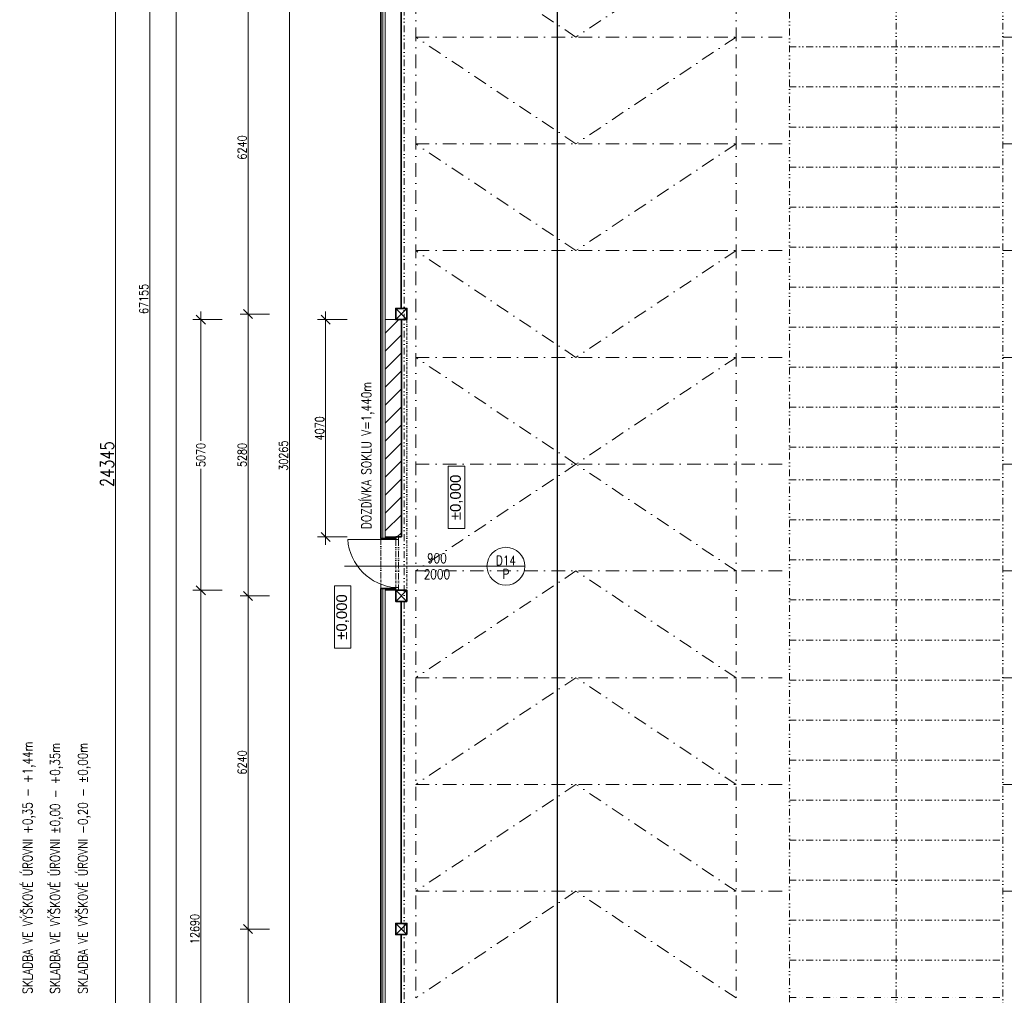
# Model space of a CAD drawing. Header units: millimetres. Extents: x -485339 to 350584, y -1189936 to 0.
# Tile 70 of 256: x -283154 to -264717, y -1039545 to -1021269. Entities that reach past the tile are written whole.
import ezdxf
from ezdxf.enums import TextEntityAlignment as Align

# ---------------------------------------------------------------- set-up
doc = ezdxf.new("R2010")
doc.units = ezdxf.units.MM
doc.header["$LTSCALE"] = 10
for name, pattern in [('ACAD_ISO12W100', [21, 12, -3, 0, -3, 0, -3]), ('DASHDOT', [25.4, 12.7, -6.35, 0, -6.35]), ('DĚLICÍ2', [15.875, 6.35, -3.175, 0, -3.175, 0, -3.175])]:
    doc.linetypes.add(name, pattern=pattern)
doc.layers.get('Defpoints').update_dxf_attribs({"color": 201})
for name, color, linetype, lineweight in [('N_dveře', 10, 'Continuous', 18), ('N_kóty', 10, 'Continuous', 18), ('N_popis', 10, 'Continuous', 18), ('N_popis_otvory', 10, 'Continuous', 18), ('N_čáry_nad', 10, 'DĚLICÍ2', 18), ('N_čáry_obrys', 10, 'Continuous', 35), ('N_čáry_obrys_sokl', 5, 'Continuous', 35), ('N_čáry_obv.plášt', 212, 'Continuous', 18), ('N_čáry_plné', 10, 'Continuous', 18), ('St_kóty', 132, 'Continuous', 18), ('St_sloupy_opláštění_půdorys', 25, 'Continuous', 35), ('St_čáry_nad', 250, 'DĚLICÍ2', 18), ('St_čáry_osy', 250, 'DASHDOT', 18), ('St_čáry_plné', 250, 'Continuous', 18)]:
    doc.layers.add(name, color=color, linetype=linetype, lineweight=lineweight)
doc.styles.add('1_50', font='arial.ttf', dxfattribs={"height": 100})
doc.styles.get("Standard").update_dxf_attribs({"font": 'simplex.shx', "width": 0.8})
doc.linetypes.add('IZOLACE', pattern='A,0.0001,-0.1,[134,ltypeshp.shx,S=0.1,R=0,X=-0.1,Y=0],-0.2,[134,ltypeshp.shx,S=0.1,R=180,X=0.1,Y=0],-0.1', length=0.4001)
doc.dimstyles.new('stavebníM100', dxfattribs={"dimtxt": 165, "dimasz": 170, "dimexe": 150, "dimexo": 100, "dimgap": 30, "dimtad": 1, "dimdec": 0, "dimtxsty": 'Standard', "dimblk": 'OBLIQUE', "dimcen": -2.5, "dimdle": 150, "dimclrd": 256, "dimclre": 256, "dimclrt": 256, "dimadec": 4, "dimazin": 0, "dimtfac": 1, "dimtdec": 0, "dimtmove": 2, "dimatfit": 3, "dimldrblk": 'OBLIQUE', "dimfxl": 400, "dimfxlon": 1, "dimlwd": -1, "dimlwe": -1, "dimarcsym": 0})
doc.dimstyles.new('stavebníM100_modul', dxfattribs={"dimtxt": 250, "dimasz": 200, "dimexe": 150, "dimexo": 100, "dimgap": 30, "dimtad": 1, "dimdec": 0, "dimtxsty": 'Standard', "dimblk": 'DOT', "dimcen": -2.5, "dimdle": 150, "dimclrd": 256, "dimclre": 256, "dimclrt": 256, "dimadec": 4, "dimazin": 0, "dimtfac": 1, "dimtdec": 0, "dimtmove": 2, "dimatfit": 3, "dimldrblk": 'OBLIQUE', "dimfxl": 400, "dimfxlon": 1, "dimlwd": -1, "dimlwe": -1, "dimarcsym": 0})

# ---------------------------------------------------------------- blocks, each defined once
blk = doc.blocks.new('G$C0F2906C7')
at = {"layer": 'St_sloupy_opláštění_půdorys', "ltscale": 2}
blk.add_lwpolyline([(-105, -105), (105, -105), (105, 105), (-105, 105)], close=True, dxfattribs=at)
for points in [[(-105, 105), (105, -105)], [(105, 105), (-105, -105)]]:
    blk.add_lwpolyline(points, dxfattribs=at)
blk = doc.blocks.new('*U6978')
at = {"layer": 'St_čáry_osy', "ltscale": 2}
blk.add_lwpolyline([(3000, 1000), (0, -1000), (-3000, 1000)], dxfattribs=at)
blk = doc.blocks.new('*U6977')
at = {"layer": 'Defpoints', "ltscale": 2}
for p in [(0, 0), (0, -2000), (0, -4000), (0, -6000), (0, -8000)]:
    blk.add_blockref('*U6978', p, dxfattribs=at)
blk = doc.blocks.new('*U6980')
at = {"layer": 'St_čáry_osy', "ltscale": 2}
blk.add_lwpolyline([(3000, 1000), (0, -1000), (-3000, 1000)], dxfattribs=at)
blk = doc.blocks.new('*U6979')
at = {"layer": 'Defpoints', "ltscale": 2}
for p in [(0, 0), (0, -2000), (0, -4000), (0, -6000), (0, -8000)]:
    blk.add_blockref('*U6980', p, dxfattribs=at)
blk = doc.blocks.new('*U6986')
at = {"layer": 'St_čáry_osy', "ltscale": 2}
for points in [[(-4000, 8000), (3950, 8000)], [(8050, 8000), (8959, 8000)], [(-4000, 6000), (3950, 6000)], [(8050, 6000), (8959, 6000)], [(-4000, 4000), (3950, 4000)], [(8050, 4000), (8959, 4000)], [(-4000, 2000), (3950, 2000)], [(8050, 2000), (9059, 2000)], [(-4000, 0), (3950, 0)], [(8050, 0), (9059, 0)], [(-4000, -2000), (3950, -2000)], [(8050, -2000), (9059, -2000)], [(-4000, -4000), (3950, -4000)], [(8050, -4000), (8959, -4000)], [(-4000, -6000), (3950, -6000)], [(8050, -6000), (8959, -6000)], [(-4000, -8000), (3950, -8000)], [(8050, -8000), (8959, -8000)]]:
    blk.add_lwpolyline(points, dxfattribs=at)
blk = doc.blocks.new('*U6985')
at = {"layer": 'St_čáry_osy', "ltscale": 2}
blk.add_blockref('*U6986', (0, 0), dxfattribs=at)
blk = doc.blocks.new('_OBLIQUE')
at = {"color": 0, "linetype": 'ByBlock'}
blk.add_line((-0.5, -0.5), (0.5, 0.5), dxfattribs=at)
blk = doc.blocks.new('*D7044')
at = {"layer": 'Defpoints', "color": 0}
for p in [(-279762, -1031958), (-277182, -1031958), (-277482, -1044648)]:
    blk.add_point(p, dxfattribs=at)
at = {"layer": 'St_kóty'}
for p, q in [((-279762, -1044798), (-279762, -1031808)), ((-279362, -1031958), (-279912, -1031958)), ((-279362, -1044648), (-279912, -1044648))]:
    blk.add_line(p, q, dxfattribs=at)
at = {"layer": 'St_kóty', "linetype": 'ByBlock', "xscale": 170, "yscale": 170, "zscale": 170}
for p, rotation in [((-279762, -1031958), 90), ((-279762, -1044648), 270)]:
    blk.add_blockref('_OBLIQUE', p, dxfattribs=dict(at, rotation=rotation))
at = {"layer": 'St_kóty', "insert": (-279874, -1038303), "char_height": 165, "attachment_point": 5, "rotation": 90}
blk.add_mtext('12690', dxfattribs=at)
blk = doc.blocks.new('*D7045')
at = {"layer": 'Defpoints', "color": 0}
for p in [(-279762, -1026888), (-277182, -1026888), (-277182, -1031958)]:
    blk.add_point(p, dxfattribs=at)
at = {"layer": 'St_kóty'}
for p, q in [((-279762, -1026738), (-279762, -1029160)), ((-279362, -1026888), (-279912, -1026888)), ((-279762, -1032108), (-279762, -1029685)), ((-279362, -1031958), (-279912, -1031958))]:
    blk.add_line(p, q, dxfattribs=at)
at = {"layer": 'St_kóty', "linetype": 'ByBlock', "xscale": 170, "yscale": 170, "zscale": 170}
for p, rotation in [((-279762, -1026888), 90), ((-279762, -1031958), 270)]:
    blk.add_blockref('_OBLIQUE', p, dxfattribs=dict(at, rotation=rotation))
at = {"layer": 'St_kóty', "insert": (-279762, -1029423), "char_height": 165, "attachment_point": 5, "rotation": 90}
blk.add_mtext('5070', dxfattribs=at)
blk = doc.blocks.new('*D7050')
at = {"layer": 'Defpoints', "color": 0}
for p in [(-277382, -992923), (-280222, -1044648), (-277482, -1044648)]:
    blk.add_point(p, dxfattribs=at)
at = {"layer": 'St_kóty'}
for p, q in [((-280222, -992773), (-280222, -1044798)), ((-279822, -992923), (-280372, -992923)), ((-279822, -1044648), (-280372, -1044648))]:
    blk.add_line(p, q, dxfattribs=at)
at = {"layer": 'St_kóty', "linetype": 'ByBlock', "xscale": 170, "yscale": 170, "zscale": 170}
for p, rotation in [((-280222, -992923), 90), ((-280222, -1044648), 270)]:
    blk.add_blockref('_OBLIQUE', p, dxfattribs=dict(at, rotation=rotation))
at = {"layer": 'St_kóty', "insert": (-280335, -1018785), "char_height": 165, "attachment_point": 5, "rotation": 90}
blk.add_mtext('51725', dxfattribs=at)
blk = doc.blocks.new('*D7052')
at = {"layer": 'Defpoints', "color": 0}
for p in [(-280718, -992923), (-277382, -992923), (-277482, -1060078)]:
    blk.add_point(p, dxfattribs=at)
at = {"layer": 'St_kóty'}
for p, q in [((-280718, -1060228), (-280718, -992773)), ((-280318, -992923), (-280868, -992923)), ((-280318, -1060078), (-280868, -1060078))]:
    blk.add_line(p, q, dxfattribs=at)
at = {"layer": 'St_kóty', "linetype": 'ByBlock', "xscale": 170, "yscale": 170, "zscale": 170}
for p, rotation in [((-280718, -992923), 90), ((-280718, -1060078), 270)]:
    blk.add_blockref('_OBLIQUE', p, dxfattribs=dict(at, rotation=rotation))
at = {"layer": 'St_kóty', "insert": (-280831, -1026500), "char_height": 165, "attachment_point": 5, "rotation": 90}
blk.add_mtext('67155', dxfattribs=at)
blk = doc.blocks.new('_Dot')
at = {"color": 0, "linetype": 'ByBlock', "lineweight": -2}
blk.add_line((-0.5, 0), (-1, 0), dxfattribs=at)
at = {"color": 0, "linetype": 'ByBlock', "const_width": 0.5}
blk.add_lwpolyline([(-0.25, 0, 1), (0.25, 0, 1)], format="xyb", close=True, dxfattribs=at)
blk = doc.blocks.new('*D7054')
at = {"layer": 'Defpoints', "color": 0}
for p in [(-274152, -1017422), (-281359, -1041768), (-274152, -1041768)]:
    blk.add_point(p, dxfattribs=at)
at = {"layer": 'St_kóty'}
for p, q in [((-280959, -1017422), (-281509, -1017422)), ((-281359, -1017622), (-281359, -1041568)), ((-280959, -1041768), (-281509, -1041768))]:
    blk.add_line(p, q, dxfattribs=at)
at = {"layer": 'St_kóty', "linetype": 'ByBlock', "xscale": 200, "yscale": 200, "zscale": 200}
for p, rotation in [((-281359, -1017422), 90), ((-281359, -1041768), 270)]:
    blk.add_blockref('_Dot', p, dxfattribs=dict(at, rotation=rotation))
at = {"layer": 'St_kóty', "insert": (-281514, -1029595), "char_height": 250, "attachment_point": 5, "rotation": 90}
blk.add_mtext('24345', dxfattribs=at)
blk = doc.blocks.new('*D7262')
at = {"layer": 'Defpoints', "color": 0}
for p in [(-278878, -1038303), (-277077, -1038303), (-277077, -1044543)]:
    blk.add_point(p, dxfattribs=at)
at = {"layer": 'St_kóty'}
for p, q in [((-278878, -1044693), (-278878, -1038153)), ((-278478, -1038303), (-279028, -1038303)), ((-278478, -1044543), (-279028, -1044543))]:
    blk.add_line(p, q, dxfattribs=at)
at = {"layer": 'St_kóty', "linetype": 'ByBlock', "xscale": 170, "yscale": 170, "zscale": 170}
for p, rotation in [((-278878, -1038303), 90), ((-278878, -1044543), 270)]:
    blk.add_blockref('_OBLIQUE', p, dxfattribs=dict(at, rotation=rotation))
at = {"layer": 'St_kóty', "insert": (-278990, -1041423), "char_height": 165, "attachment_point": 5, "rotation": 90}
blk.add_mtext('6240', dxfattribs=at)
blk = doc.blocks.new('*D7263')
at = {"layer": 'Defpoints', "color": 0}
for p in [(-278878, -1032063), (-277077, -1032063), (-277077, -1038303)]:
    blk.add_point(p, dxfattribs=at)
at = {"layer": 'St_kóty'}
for p, q in [((-278878, -1038453), (-278878, -1031913)), ((-278478, -1032063), (-279028, -1032063)), ((-278478, -1038303), (-279028, -1038303))]:
    blk.add_line(p, q, dxfattribs=at)
at = {"layer": 'St_kóty', "linetype": 'ByBlock', "xscale": 170, "yscale": 170, "zscale": 170}
for p, rotation in [((-278878, -1032063), 90), ((-278878, -1038303), 270)]:
    blk.add_blockref('_OBLIQUE', p, dxfattribs=dict(at, rotation=rotation))
at = {"layer": 'St_kóty', "insert": (-278990, -1035183), "char_height": 165, "attachment_point": 5, "rotation": 90}
blk.add_mtext('6240', dxfattribs=at)
blk = doc.blocks.new('*D7264')
at = {"layer": 'Defpoints', "color": 0}
for p in [(-278878, -1026783), (-277077, -1026783), (-277077, -1032063)]:
    blk.add_point(p, dxfattribs=at)
at = {"layer": 'St_kóty'}
for p, q in [((-278878, -1032213), (-278878, -1026633)), ((-278478, -1026783), (-279028, -1026783)), ((-278478, -1032063), (-279028, -1032063))]:
    blk.add_line(p, q, dxfattribs=at)
at = {"layer": 'St_kóty', "linetype": 'ByBlock', "xscale": 170, "yscale": 170, "zscale": 170}
for p, rotation in [((-278878, -1026783), 90), ((-278878, -1032063), 270)]:
    blk.add_blockref('_OBLIQUE', p, dxfattribs=dict(at, rotation=rotation))
at = {"layer": 'St_kóty', "insert": (-278990, -1029423), "char_height": 165, "attachment_point": 5, "rotation": 90}
blk.add_mtext('5280', dxfattribs=at)
blk = doc.blocks.new('*D7265')
at = {"layer": 'Defpoints', "color": 0}
for p in [(-278878, -1020543), (-277077, -1020543), (-277077, -1026783)]:
    blk.add_point(p, dxfattribs=at)
at = {"layer": 'St_kóty'}
for p, q in [((-278878, -1026933), (-278878, -1020393)), ((-278478, -1020543), (-279028, -1020543)), ((-278478, -1026783), (-279028, -1026783))]:
    blk.add_line(p, q, dxfattribs=at)
at = {"layer": 'St_kóty', "linetype": 'ByBlock', "xscale": 170, "yscale": 170, "zscale": 170}
for p, rotation in [((-278878, -1020543), 90), ((-278878, -1026783), 270)]:
    blk.add_blockref('_OBLIQUE', p, dxfattribs=dict(at, rotation=rotation))
at = {"layer": 'St_kóty', "insert": (-278990, -1023663), "char_height": 165, "attachment_point": 5, "rotation": 90}
blk.add_mtext('6240', dxfattribs=at)
blk = doc.blocks.new('*D7309')
at = {"layer": 'Defpoints', "color": 0}
for p in [(-278103, -1014303), (-276393, -1014303), (-276493, -1044568)]:
    blk.add_point(p, dxfattribs=at)
at = {"layer": 'N_kóty'}
for p, q in [((-278103, -1044718), (-278103, -1014153)), ((-277703, -1014303), (-278253, -1014303)), ((-277703, -1044568), (-278253, -1044568))]:
    blk.add_line(p, q, dxfattribs=at)
at = {"layer": 'N_kóty', "linetype": 'ByBlock', "xscale": 170, "yscale": 170, "zscale": 170}
for p, rotation in [((-278103, -1014303), 90), ((-278103, -1044568), 270)]:
    blk.add_blockref('_OBLIQUE', p, dxfattribs=dict(at, rotation=rotation))
at = {"layer": 'N_kóty', "insert": (-278216, -1029435), "char_height": 165, "attachment_point": 5, "rotation": 90}
blk.add_mtext('30265', dxfattribs=at)
blk = doc.blocks.new('*D7310')
at = {"layer": 'Defpoints', "color": 0}
for p in [(-276313, -1026888), (-277425, -1030958), (-276313, -1030958)]:
    blk.add_point(p, dxfattribs=at)
at = {"layer": 'N_kóty'}
for p, q in [((-277425, -1026738), (-277425, -1031108)), ((-277025, -1026888), (-277575, -1026888)), ((-277025, -1030958), (-277575, -1030958))]:
    blk.add_line(p, q, dxfattribs=at)
at = {"layer": 'N_kóty', "linetype": 'ByBlock', "xscale": 170, "yscale": 170, "zscale": 170}
for p, rotation in [((-277425, -1026888), 90), ((-277425, -1030958), 270)]:
    blk.add_blockref('_OBLIQUE', p, dxfattribs=dict(at, rotation=rotation))
at = {"layer": 'N_kóty', "insert": (-277537, -1028923), "char_height": 165, "attachment_point": 5, "rotation": 90}
blk.add_mtext('4070', dxfattribs=at)
blk = doc.blocks.new('G$CF626FB6D')
at = {"layer": 'N_čáry_nad', "linetype": 'ByBlock', "ltscale": 2}
for p, q in [((-4050, 0), (-4050, -36237.5)), ((-50, -36237.5), (-50, 0)), ((-50, -55), (-4050, -55)), ((-4050, -20055), (-50, -20055)), ((-4050, -20750), (-50, -20750)), ((-4050, -21445), (-50, -21445)), ((-4050, -22140), (-50, -22140)), ((-4050, -22835), (-50, -22835)), ((-4050, -23530), (-50, -23530)), ((-4050, -24225), (-50, -24225)), ((-4050, -25670), (-50, -25670)), ((-4050, -26365), (-50, -26365)), ((-4050, -27060), (-50, -27060)), ((-4050, -27755), (-50, -27755)), ((-4050, -28450), (-50, -28450)), ((-4050, -29145), (-50, -29145)), ((-4050, -29840), (-50, -29840)), ((-4050, -31285), (-50, -31285)), ((-4050, -31980), (-50, -31980)), ((-4050, -32675), (-50, -32675)), ((-4050, -33370), (-50, -33370)), ((-4050, -34065), (-50, -34065)), ((-4050, -34760), (-50, -34760)), ((-4050, -35455), (-50, -35455)), ((-4050, -36150), (-50, -36150))]:
    blk.add_line(p, q, dxfattribs=at)
for points in [[(-4050, 0), (-50, 0)], [(-2050, -36237.5), (-2050, -55)], [(-4050, -750), (-50, -750)], [(-4050, -1500), (-50, -1500)], [(-4050, -2250), (-50, -2250)], [(-4050, -3000), (-50, -3000)], [(-4050, -3750), (-50, -3750)], [(-4050, -4500), (-50, -4500)], [(-4050, -5250), (-50, -5250)], [(-4050, -6000), (-50, -6000)], [(-4050, -6750), (-50, -6750)], [(-4050, -7500), (-50, -7500)], [(-4050, -8250), (-50, -8250)], [(-4050, -9000), (-50, -9000)], [(-4050, -9750), (-50, -9750)], [(-4050, -10360), (-50, -10360)], [(-4050, -11110), (-50, -11110)], [(-4050, -11860), (-50, -11860)], [(-4050, -12610), (-50, -12610)], [(-4050, -13360), (-50, -13360)], [(-4050, -14110), (-50, -14110)], [(-4050, -14860), (-50, -14860)], [(-4050, -15610), (-50, -15610)], [(-4050, -16360), (-50, -16360)], [(-4050, -17110), (-50, -17110)], [(-4050, -17860), (-50, -17860)], [(-4050, -18610), (-50, -18610)], [(-4050, -19360), (-50, -19360)], [(-4050, -24975), (-50, -24975)], [(-4050, -30590), (-50, -30590)], [(-4050, -36237.5), (-50, -36237.5)]]:
    blk.add_lwpolyline(points, dxfattribs=at)

msp = doc.modelspace()

# ---------------------------------------------------------------- hatches: boundary and pattern name
at = {"layer": 'N_čáry_obrys_sokl', "lineweight": 18}
h = msp.add_hatch(dxfattribs=at)
h.set_pattern_fill('ANSI31', color=10, scale=75)
h.set_pattern_definition([(45, (-135857.86, 0), (-168.3798, 168.3798), [])])
h.paths.add_polyline_path([(-276312.7, -1030957.6), (-276007.7, -1030957.6), (-276007.7, -1026887.6), (-276312.7, -1026887.6)])

# ---------------------------------------------------------------- linework, layer by layer
at = {"layer": 'Defpoints', "ltscale": 2}
msp.add_lwpolyline([(-273082.7, -1041767.6), (-273082.7, -1017422.6)], dxfattribs=at)
at = {"layer": 'N_dveře'}
for points in [[(-276062.7, -1031007.6), (-277012.7, -1031007.6)], [(-276112.7, -1030957.6), (-276112.7, -1031007.6)], [(-276062.7, -1030957.6), (-276062.7, -1031007.6)], [(-276112.7, -1031907.6), (-276062.7, -1031907.6)], [(-276112.7, -1031907.6), (-276112.7, -1031957.6)], [(-276062.7, -1031907.6), (-276062.7, -1031957.6)]]:
    msp.add_lwpolyline(points, dxfattribs=at)
at = {"layer": 'N_dveře', "linetype": 'ACAD_ISO12W100'}
for points in [[(-276392.7, -1030987.6), (-276392.7, -1031927.6)], [(-276112.7, -1031007.6), (-276112.7, -1031907.6)], [(-276062.7, -1031007.6), (-276062.7, -1031907.6)]]:
    msp.add_lwpolyline(points, dxfattribs=at)
at = {"layer": 'N_dveře'}
msp.add_arc((-276034.5, -1030929.4), 981.4, 184.57361, 265.42639, dxfattribs=at)
at = {"layer": 'N_popis_otvory'}
msp.add_lwpolyline([(-277072.4, -1031507.6), (-274404.1, -1031507.6)], dxfattribs=at)
msp.add_circle((-274049.5, -1031507.6), 354.6, dxfattribs=at)
at = {"layer": 'N_čáry_obrys', "ltscale": 2}
for points in [[(-276392.7, -1030987.6), (-276392.7, -1014302.6)], [(-276392.7, -1030987.6), (-276112.7, -1030987.6)], [(-276392.7, -1044567.6), (-276392.7, -1031927.6)], [(-276392.7, -1031927.6), (-276112.7, -1031927.6)]]:
    msp.add_lwpolyline(points, dxfattribs=at)
at = {"layer": 'N_čáry_obrys'}
for points in [[(-276007.7, -1030957.6), (-276112.7, -1030957.6)], [(-276112.7, -1030957.6), (-276112.7, -1030987.6)]]:
    msp.add_lwpolyline(points, dxfattribs=at)
at = {"layer": 'N_čáry_obrys_sokl', "ltscale": 2}
for points in [[(-276012.7, -1020647.6), (-276012.7, -1026677.6)], [(-276012.7, -1038197.6), (-276012.7, -1032167.6)], [(-276012.7, -1044437.6), (-276012.7, -1038407.6)]]:
    msp.add_lwpolyline(points, dxfattribs=at)
at = {"layer": 'N_čáry_obrys_sokl', "color": 10}
msp.add_lwpolyline([(-276007.7, -1026887.6), (-276007.7, -1030957.6)], dxfattribs=at)
at = {"layer": 'N_čáry_obv.plášt', "linetype": 'IZOLACE', "ltscale": 8}
for points in [[(-276352.7, -1030987.6), (-276352.7, -1014302.6)], [(-276352.7, -1044607.6), (-276352.7, -1031927.6)]]:
    msp.add_lwpolyline(points, dxfattribs=at)
at = {"layer": 'N_čáry_obv.plášt', "linetype": 'IZOLACE', "ltscale": 3}
for points in [[(-276312.7, -1030972.6), (-276112.7, -1030972.6)], [(-276312.7, -1031942.6), (-276112.7, -1031942.6)]]:
    msp.add_lwpolyline(points, dxfattribs=at)
at = {"layer": 'N_čáry_plné', "color": 10}
msp.add_lwpolyline([(-276312.7, -1026887.6), (-276312.7, -1030957.6)], dxfattribs=at)
at = {"layer": 'N_čáry_plné'}
for points in [[(-276007.7, -1026887.6), (-276007.7, -1030957.6)], [(-274404.1, -1031507.6), (-273694.9, -1031507.6)]]:
    msp.add_lwpolyline(points, dxfattribs=at)
at = {"layer": 'St_kóty'}
for points in [[(-275131.8, -1030801.2), (-275131.8, -1029634.7), (-274821.2, -1029634.7), (-274821.2, -1030801.2)], [(-277262.2, -1033041.9), (-277262.2, -1031875.4), (-276951.6, -1031875.4), (-276951.6, -1033041.9)]]:
    msp.add_lwpolyline(points, close=True, dxfattribs=at)
at = {"layer": 'St_čáry_nad', "ltscale": 2}
msp.add_lwpolyline([(-275957.7, -1044697.6), (-275957.7, -1011656.9)], dxfattribs=at)
at = {"layer": 'St_čáry_nad'}
msp.add_lwpolyline([(-275902.7, -1026887.6), (-275902.7, -1031957.6)], dxfattribs=at)
at = {"layer": 'St_čáry_osy', "ltscale": 2}
for points in [[(-275737.7, -1059777.6), (-275737.7, -1011656.9)], [(-269737.7, -1059777.6), (-269737.7, -1011656.9)], [(-275737.7, -1021595.1), (-268792, -1021595.1)], [(-275737.7, -1023595.1), (-268792, -1023595.1)], [(-275737.7, -1025595.1), (-268792, -1025595.1)], [(-275737.7, -1027595.1), (-268792, -1027595.1)], [(-275737.7, -1029595.1), (-268792, -1029595.1)], [(-275737.7, -1031595.1), (-268792, -1031595.1)], [(-275737.7, -1033595.1), (-268792, -1033595.1)], [(-275737.7, -1035595.1), (-268792, -1035595.1)], [(-275737.7, -1037595.1), (-268792, -1037595.1)]]:
    msp.add_lwpolyline(points, dxfattribs=at)
at = {"layer": 'St_čáry_plné', "ltscale": 2}
for points in [[(-276312.7, -1030987.6), (-276312.7, -1014302.6)], [(-276312.7, -1026887.6), (-276112.7, -1026887.6)], [(-276312.7, -1030957.6), (-276112.7, -1030957.6)], [(-276312.7, -1044647.6), (-276312.7, -1031927.6)], [(-276312.7, -1031957.6), (-276112.7, -1031957.6)]]:
    msp.add_lwpolyline(points, dxfattribs=at)

# ---------------------------------------------------------------- block references
at = {"layer": 'N_čáry_nad', "lineweight": 18}
msp.add_blockref('G$CF626FB6D', (-264692, -1019529.6), dxfattribs=at)
at = {"layer": 'St_sloupy_opláštění_půdorys', "ltscale": 2, "rotation": 90}
for p in [(-276007.7, -1026782.6), (-276007.7, -1032062.6), (-276007.7, -1038302.6)]:
    msp.add_blockref('G$C0F2906C7', p, dxfattribs=at)
at = {"layer": 'St_čáry_osy', "ltscale": 2}
for name, p in [('*U6977', (-272737.7, -1020595.1)), ('*U6985', (-260742, -1029595.1))]:
    msp.add_blockref(name, p, dxfattribs=at)
at = {"layer": 'St_čáry_osy', "ltscale": 2, "xscale": -1, "rotation": 180}
msp.add_blockref('*U6979', (-272737.7, -1038595.1), dxfattribs=at)

# ---------------------------------------------------------------- texts
at = {"layer": 'N_popis', "width": 0.8}
for s, p in [('DOZDÍVKA SOKLU V=1,440m', (-276571.3, -1030811)), ('SKLADBA VE VÝŠKOVÉ ÚROVNI %%P0,00 - +0,35m ', (-282401.8, -1039517.6)), ('SKLADBA VE VÝŠKOVÉ ÚROVNI +0,35 - +1,44m ', (-282916.1, -1039517.6)), ('SKLADBA VE VÝŠKOVÉ ÚROVNI -0,20 - %%P0,00m ', (-281882, -1039517.6))]:
    msp.add_text(s, height=180, rotation=90, dxfattribs=at).set_placement(p)
at = {"layer": 'N_popis', "insert": (-267766.7, -1054467), "char_height": 200, "width": 20736.512, "attachment_point": 1, "rotation": 90}
msp.add_mtext('NOVÝ OBLOUKOVÝ STŘEŠNÍ SVĚTLÍK PEVNÉ HLINÍKOVÉ KONSTRUKCE\\PVČETNĚ SAMONOSNÉ ZATEPLENÉ SVĚTLÍKOVÉ KOSNTRUKCE, ŠÍŘKY 100mm\\PVČETNĚ OPŮECHOVÁNÍ OBRUBY\\PZASKLENÍ POLYKARBONÁTEM TL.25mm BARVA OPÁL\\PSTÁVAJÍCÍ NOSNÁ VÝMĚNA MUSÍ BÝT KONTROLOVÁNA STATIKEM, PŘÍPADNĚ MUSÍ PŘIZVANÝ STATIK ANVRHNOUT VÝMĚNU ZA NOVÉ\\PKOSNTRUKCE SVĚTLÍKŮ MUSÍ BÝT UMÍSTĚNA NAD VAZNÍKY ČI VÝMĚNOU PO CELÉM OBVODĚ', dxfattribs=at)
at = {"layer": 'N_popis_otvory', "width": 0.8}
for s, p in [('D14', (-274049.5, -1031399.8)), ('P', (-274049.5, -1031650.9))]:
    msp.add_text(s, height=180, dxfattribs=at).set_placement(p, align=Align.MIDDLE_CENTER)
at = {"layer": 'N_popis_otvory', "insert": (-275341.6, -1031507.6), "char_height": 180, "width": 1342.526, "attachment_point": 5}
msp.add_mtext('900\\P2000', dxfattribs=at)
at = {"layer": 'St_kóty', "char_height": 200, "attachment_point": 5, "rotation": 90, "style": '1_50'}
for insert in [(-274976.5, -1030218), (-277106.9, -1032458.6)]:
    msp.add_mtext_dynamic_manual_height_columns('%%p0,000', width=890.536, gutter_width=500, heights=[0], dxfattribs=dict(at, insert=insert)).dxf.set("width", 1781.071)

# ---------------------------------------------------------------- dimensions: what is measured, and where the dimension line sits
at = {"layer": 'N_kóty'}
for base, p1, p2, picture, middle in [((-278103.5, -1014302.6), (-276492.7, -1044567.6), (-276392.7, -1014302.6), '*D7309', (-278216, -1029435.1)), ((-277424.6, -1030957.6), (-276312.7, -1026887.6), (-276312.7, -1030957.6), '*D7310', (-277537.1, -1028922.6))]:
    dim = msp.add_linear_dim(base=base, p1=p1, p2=p2, angle=90, dimstyle='stavebníM100', dxfattribs=at)
    dim.commit()
    dim.dimension.update_dxf_attribs({"geometry": picture, "text_midpoint": middle})
at = {"layer": 'St_kóty'}
for base, p1, p2, picture, middle in [((-280718.2, -992922.8), (-277481.9, -1060077.6), (-277381.9, -992922.8), '*D7052', (-280830.7, -1026500.2)), ((-278877.9, -1020542.6), (-277076.9, -1026782.6), (-277076.9, -1020542.6), '*D7265', (-278990.4, -1023662.6)), ((-278877.9, -1026782.6), (-277076.9, -1032062.6), (-277076.9, -1026782.6), '*D7264', (-278990.4, -1029422.6)), ((-278877.9, -1032062.6), (-277076.9, -1038302.6), (-277076.9, -1032062.6), '*D7263', (-278990.4, -1035182.6)), ((-278877.9, -1038302.6), (-277076.9, -1044542.6), (-277076.9, -1038302.6), '*D7262', (-278990.4, -1041422.6))]:
    dim = msp.add_linear_dim(base=base, p1=p1, p2=p2, angle=90, dimstyle='stavebníM100', override={"dimtxsty": 'Standard', "dimldrblk": 'OBLIQUE'}, dxfattribs=at)
    dim.commit()
    dim.dimension.update_dxf_attribs({"geometry": picture, "text_midpoint": middle})
for base, p1, p2, dimstyle, picture, middle in [((-280222, -1044647.6), (-277381.9, -992922.8), (-277481.9, -1044647.6), 'stavebníM100', '*D7050', (-280334.5, -1018785.2)), ((-281359, -1041767.6), (-274151.9, -1017422.3), (-274151.9, -1041767.6), 'stavebníM100_modul', '*D7054', (-281514, -1029594.9)), ((-279761.7, -1031957.6), (-277481.9, -1044647.6), (-277181.9, -1031957.6), 'stavebníM100', '*D7044', (-279874.2, -1038302.6))]:
    dim = msp.add_linear_dim(base=base, p1=p1, p2=p2, angle=90, dimstyle=dimstyle, dxfattribs=at)
    dim.commit()
    dim.dimension.update_dxf_attribs({"geometry": picture, "text_midpoint": middle})
dim = msp.add_linear_dim(base=(-279761.7, -1026887.6), p1=(-277181.9, -1031957.6), p2=(-277181.9, -1026887.6), angle=90, dimstyle='stavebníM100', override={"dimtxsty": 'Standard'}, dxfattribs=at)
dim.commit()
dim.dimension.update_dxf_attribs({"geometry": '*D7045', "text_midpoint": (-279761.7, -1029422.6), "dimtype": 160})

doc.saveas('drawing.dxf')
